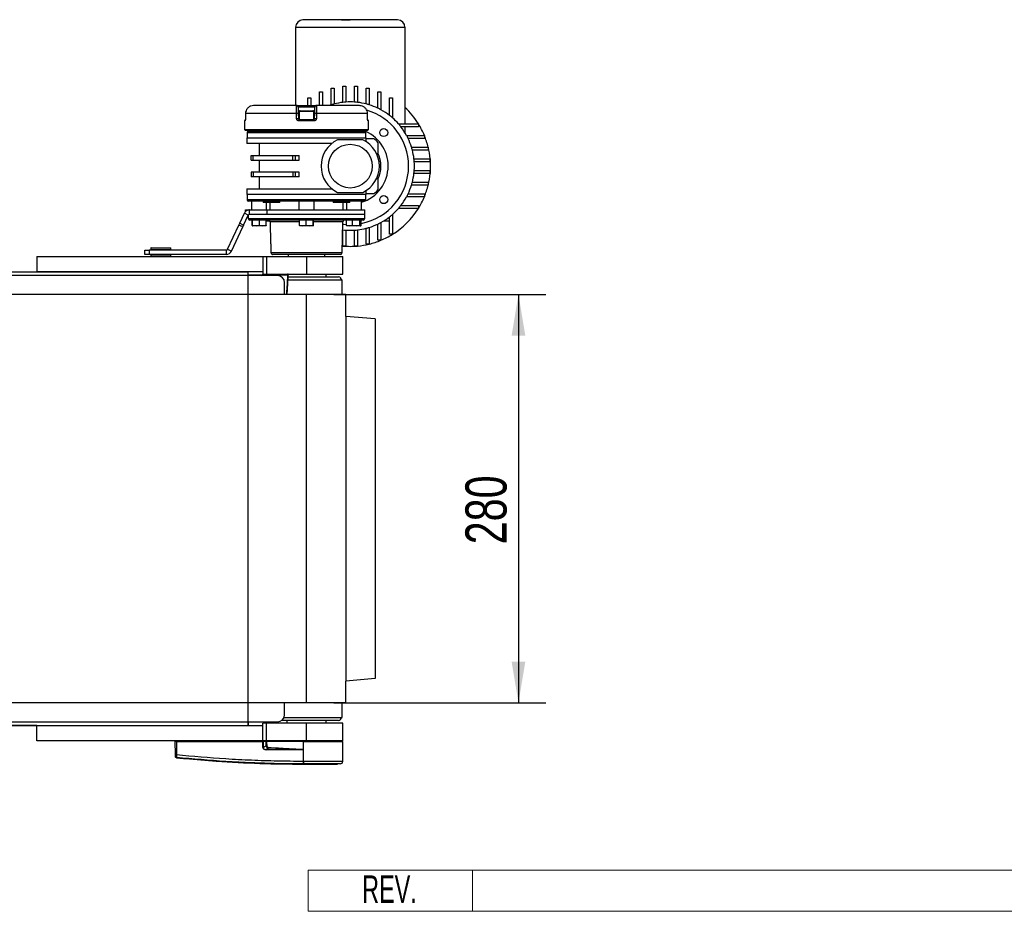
# Model space of a CAD drawing. Header units: millimetres. Extents: x 0 to 420, y 0 to 297.
# Tile 5 of 22: x 194 to 266, y 66 to 131. Entities that reach past the tile are written whole.
import ezdxf
from ezdxf.enums import TextEntityAlignment as Align

# ---------------------------------------------------------------- set-up
doc = ezdxf.new("R2010")
doc.units = ezdxf.units.MM
doc.layers.add('CARTIGLIO', color=140, linetype='Continuous')
doc.layers.add('QUOTE', color=174, linetype='Continuous')
doc.styles.add('SLDTEXTSTYLE0', font='TXT', dxfattribs={"width": 0.638298})
doc.styles.add('SLDTEXTSTYLE3', font='TXT', dxfattribs={"width": 0.75})
doc.dimstyles.new('SLDDIMSTYLE0', dxfattribs={"dimtxt": 3, "dimasz": 3, "dimexe": 0, "dimexo": 0.0625, "dimgap": 0.75, "dimtad": 1, "dimlfac": 9.405365, "dimrnd": 1e-09, "dimzin": 12, "dimdsep": 46, "dimtxsty": 'SLDTEXTSTYLE3', "dimsah": 1, "dimcen": 0.09, "dimadec": 0, "dimazin": 3, "dimtfac": 1, "dimtdec": 3, "dimtofl": 0, "dimtmove": 0, "dimatfit": 3, "dimfxl": 0, "dimfrac": 2, "dimtolj": 1, "dimtzin": 12, "dimarcsym": 0})

# ---------------------------------------------------------------- blocks, each defined once
blk = doc.blocks.new('SW_NOTE_0_27')
at = {"layer": 'CARTIGLIO', "color": 0, "insert": (2.34, 2.578), "char_height": 2, "attachment_point": 2, "style": 'SLDTEXTSTYLE0'}
blk.add_mtext('REV.', dxfattribs=at)
blk = doc.blocks.new('Cartiglio ALUSIC')
at = {"color": 161, "linetype": 'Continuous', "lineweight": 18}
for p, q in [((113.971, 150.999), (113.971, 153.999)), ((113.971, 153.999), (313.621, 153.999)), ((125.971, 153.999), (125.971, 150.999)), ((113.971, 150.999), (313.621, 150.999))]:
    blk.add_line(p, q, dxfattribs=at)
at = {"layer": 'CARTIGLIO', "color": 140}
blk.add_blockref('SW_NOTE_0_27', (117.568, 151.037), dxfattribs=at)
at = {"layer": 'CARTIGLIO', "color": 140, "style": 'SLDTEXTSTYLE0', "width": 0.638298}
for tag, height, p in [('AUTOATTR1', 3.5, (223.449, 133.7)), ('AUTOATTR2', 3.5, (221.929, 127.422)), ('AUTOATTR11', 3.5, (222.862, 121.411)), ('AUTOATTR8', 4, (219.244, 110.003)), ('AUTOATTR9', 4, (218.122, 100.423)), ('AUTOATTR0', 4, (249.033, 100.312))]:
    blk.add_attdef(tag, text='', height=height, dxfattribs=at).set_placement(p, align=Align.TOP_CENTER)
at = {"layer": 'CARTIGLIO', "color": 140}
for tag in ['AUTOATTR13', 'AUTOATTR12', 'AUTOATTR10', 'AUTOATTR7', 'AUTOATTR6', 'AUTOATTR5', 'AUTOATTR4', 'AUTOATTR3']:
    blk.add_attdef(tag, (0, 0), '', height=4, dxfattribs=at)
blk = doc.blocks.new('_D_2')
at = {"layer": 'QUOTE'}
for p, q in [((217.064, 111.134), (232.52, 111.134)), ((230.52, 111.134), (230.52, 81.364)), ((217.064, 81.364), (232.52, 81.364))]:
    blk.add_line(p, q, dxfattribs=at)
for points in [[(230.52, 111.134), (230.02, 108.134), (231.02, 108.134)], [(230.52, 81.364), (231.02, 84.364), (230.02, 84.364)]]:
    blk.add_solid(points, dxfattribs=at)
at = {"layer": 'QUOTE', "insert": (226.652, 92.924), "char_height": 3, "attachment_point": 1, "rotation": 90, "style": 'SLDTEXTSTYLE3'}
blk.add_mtext('280', dxfattribs=at)

msp = doc.modelspace()

# ---------------------------------------------------------------- linework, layer by layer
at = {"color": 7, "linetype": 'Continuous', "lineweight": 25}
for p, q in [((221.7087, 131.1446), (214.7977, 131.1446)), ((217.5989, 131.1658), (217.5989, 131.1446)), ((217.6152, 131.1658), (217.6152, 131.1446)), ((217.6152, 131.1658), (218.2532, 131.1658)), ((218.2532, 131.1658), (218.2532, 131.1446)), ((218.2695, 131.1658), (218.2695, 131.1446)), ((214.2661, 130.613), (222.2403, 130.613)), ((214.2661, 130.613), (214.2661, 124.9035)), ((222.2403, 130.613), (222.2403, 123.5744)), ((216.0204, 125.8958), (216.2331, 125.8958)), ((216.0204, 124.9035), (216.0204, 125.8958)), ((216.2331, 125.8958), (216.2331, 124.9035)), ((216.871, 124.9604), (216.871, 126.1731)), ((216.871, 126.1731), (217.0836, 126.1731)), ((217.0836, 126.1731), (217.0836, 125.0207)), ((217.7216, 126.3146), (217.9342, 126.3146)), ((217.7216, 125.139), (217.7216, 126.3146)), ((217.9342, 126.3146), (217.9342, 125.1584)), ((218.5721, 126.3146), (218.7848, 126.3146)), ((218.5721, 125.1584), (218.5721, 126.3146)), ((218.7848, 126.3146), (218.7848, 125.139)), ((219.4227, 126.1731), (219.6354, 126.1731)), ((219.4227, 125.0207), (219.4227, 126.1731)), ((219.6354, 126.1731), (219.6354, 124.9604)), ((220.2733, 125.8958), (220.4859, 125.8958)), ((220.2733, 124.7106), (220.2733, 125.8958)), ((220.4859, 125.8958), (220.4859, 124.6021)), ((215.1698, 125.4599), (215.3825, 125.4599)), ((215.1698, 124.9035), (215.1698, 125.4599)), ((215.3825, 125.4599), (215.3825, 124.9035)), ((221.1239, 124.1849), (221.1239, 125.4599)), ((221.1239, 125.4599), (221.3365, 125.4599)), ((221.3365, 125.4599), (221.3365, 124.0094)), ((210.6136, 124.3243), (210.6092, 123.9452)), ((214.3389, 124.3238), (210.6141, 124.3238)), ((214.3477, 124.9035), (211.2061, 124.9035)), ((214.3477, 124.9035), (215.7793, 124.9035)), ((215.673, 124.799), (214.454, 124.799)), ((214.4623, 124.3247), (214.4689, 123.9456)), ((214.5319, 124.4675), (214.5319, 123.8934)), ((215.5951, 124.4675), (214.5319, 124.4675)), ((214.5957, 124.5313), (215.5313, 124.5313)), ((215.5951, 123.8934), (215.5951, 124.4675)), ((215.6581, 123.9456), (215.6648, 124.3247)), ((218.9209, 124.9035), (215.7793, 124.9035)), ((219.5129, 124.3238), (215.7882, 124.3238)), ((219.5134, 124.3241), (219.5134, 124.3243)), ((219.5178, 123.9452), (219.5134, 124.3239)), ((210.5508, 123.788), (210.5453, 123.1491)), ((210.5851, 123.788), (210.5508, 123.788)), ((210.6097, 123.9447), (210.6083, 123.945)), ((214.4689, 123.9456), (214.5319, 123.9456)), ((215.6181, 123.788), (214.509, 123.788)), ((214.522, 123.8934), (215.605, 123.8934)), ((215.5951, 123.9456), (215.6581, 123.9456)), ((219.5187, 123.945), (219.5173, 123.9447)), ((219.5762, 123.788), (219.542, 123.788)), ((219.5817, 123.1491), (219.5762, 123.788)), ((221.7715, 123.5744), (223.222, 123.5744)), ((223.222, 123.5744), (223.222, 123.3618)), ((215.0635, 123.1491), (210.5453, 123.1491)), ((210.598, 123.1491), (210.598, 123.096)), ((215.0635, 123.096), (210.598, 123.096)), ((210.7309, 122.9365), (210.7309, 122.5644)), ((210.7309, 122.9365), (219.3961, 122.9365)), ((211.0498, 123.096), (211.0498, 123.0428)), ((211.896, 123.096), (211.896, 123.0428)), ((213.1187, 123.0428), (213.1187, 123.096)), ((214.5053, 123.096), (214.5053, 123.0428)), ((219.5817, 123.1491), (215.0635, 123.1491)), ((219.529, 123.096), (215.0635, 123.096)), ((215.6217, 123.0428), (215.6217, 123.096)), ((217.0083, 123.096), (217.0083, 123.0428)), ((218.231, 123.0428), (218.231, 123.096)), ((219.0772, 123.0428), (219.0772, 123.096)), ((219.3961, 122.5644), (219.3961, 122.9365)), ((219.529, 123.096), (219.529, 123.1491)), ((223.222, 123.3618), (221.947, 123.3618)), ((222.2403, 123.3618), (222.2403, 122.9382)), ((210.7043, 122.5644), (210.7043, 122.1391)), ((210.7043, 122.5644), (215.0635, 122.5644)), ((216.9093, 122.1391), (210.7043, 122.1391)), ((211.608, 122.1391), (211.608, 121.2672)), ((215.0635, 122.5644), (219.4227, 122.5644)), ((219.1801, 122.4049), (217.3263, 122.4049)), ((219.4227, 122.267), (219.4227, 122.5644)), ((222.3642, 122.7238), (223.6579, 122.7238)), ((223.6579, 122.5112), (222.4727, 122.5112)), ((223.6579, 122.7238), (223.6579, 122.5112)), ((222.7225, 121.8733), (223.9352, 121.8733)), ((223.9352, 121.6606), (222.7828, 121.6606)), ((223.9352, 121.8733), (223.9352, 121.6606)), ((211.0233, 120.927), (211.0233, 121.2672)), ((211.0233, 121.2672), (211.1809, 121.2672)), ((211.0233, 120.927), (211.1809, 120.927)), ((211.1809, 120.927), (211.1809, 121.2672)), ((211.1809, 121.2672), (214.0663, 121.2672)), ((211.1809, 120.927), (214.0663, 120.927)), ((211.608, 120.927), (211.608, 120.0552)), ((214.0663, 120.927), (214.0663, 121.2672)), ((214.0663, 121.2672), (214.258, 121.2672)), ((214.0663, 120.927), (214.258, 120.927)), ((214.258, 120.927), (214.258, 121.2672)), ((214.258, 121.2672), (214.5407, 121.2672)), ((214.258, 120.927), (214.5407, 120.927)), ((214.5407, 120.927), (214.5407, 121.2672)), ((222.9011, 121.0227), (224.0767, 121.0227)), ((224.0767, 120.81), (222.9205, 120.81)), ((224.0767, 121.0227), (224.0767, 120.81)), ((211.0233, 120.0552), (211.0233, 119.7149)), ((211.1809, 120.0552), (211.0233, 120.0552)), ((211.1809, 120.0552), (211.1809, 119.7149)), ((214.0663, 120.0552), (211.1809, 120.0552)), ((214.0663, 120.0552), (214.0663, 119.7149)), ((214.258, 120.0552), (214.0663, 120.0552)), ((214.258, 119.7149), (214.258, 120.0552)), ((214.5407, 120.0552), (214.258, 120.0552)), ((214.5407, 119.7149), (214.5407, 120.0552)), ((224.0767, 119.9595), (222.9011, 119.9595)), ((222.9205, 120.1721), (224.0767, 120.1721)), ((224.0767, 120.1721), (224.0767, 119.9595)), ((211.1809, 119.7149), (211.0233, 119.7149)), ((214.0663, 119.7149), (211.1809, 119.7149)), ((211.608, 119.7149), (211.608, 118.8431)), ((214.258, 119.7149), (214.0663, 119.7149)), ((214.5407, 119.7149), (214.258, 119.7149)), ((222.7828, 119.3215), (223.9352, 119.3215)), ((223.9352, 119.3215), (223.9352, 119.1089)), ((210.7043, 118.8431), (210.7043, 118.4178)), ((210.7043, 118.8431), (216.9093, 118.8431)), ((217.3263, 118.5773), (219.1801, 118.5773)), ((219.4227, 118.4178), (219.4227, 118.7151)), ((222.4727, 118.471), (223.6579, 118.471)), ((223.9352, 119.1089), (222.7225, 119.1089)), ((223.6579, 118.471), (223.6579, 118.2583)), ((219.4227, 118.4178), (210.7043, 118.4178)), ((210.7309, 118.4178), (210.7309, 118.0457)), ((219.3961, 118.0457), (210.7309, 118.0457)), ((211.0498, 117.9393), (211.0498, 117.3014)), ((211.896, 117.9393), (211.896, 117.833)), ((213.1187, 117.833), (211.896, 117.833)), ((212.1343, 117.833), (212.1343, 117.3014)), ((212.412, 117.3014), (212.412, 117.833)), ((213.1187, 117.833), (213.1187, 117.9393)), ((214.5053, 117.9393), (214.5053, 117.3014)), ((215.6217, 117.3014), (215.6217, 117.9393)), ((217.0083, 117.9393), (217.0083, 117.833)), ((218.231, 117.833), (217.0083, 117.833)), ((217.715, 117.833), (217.715, 117.3014)), ((217.9927, 117.3014), (217.9927, 117.833)), ((218.231, 117.833), (218.231, 117.9393)), ((219.0772, 117.3014), (219.0772, 117.9393)), ((219.3961, 118.0457), (219.3961, 118.4178)), ((223.6579, 118.2583), (222.3642, 118.2583)), ((210.1928, 116.3295), (210.5315, 117.0559)), ((210.8206, 116.9211), (210.5315, 117.0559)), ((210.6154, 117.1722), (210.6154, 117.3014)), ((210.6154, 117.3014), (210.7217, 117.3014)), ((210.7217, 117.3014), (210.9169, 117.3014)), ((210.7217, 117.3014), (210.7217, 117.2499)), ((210.9169, 116.9824), (210.9169, 117.3014)), ((210.9169, 117.3014), (212.1903, 117.3014)), ((212.1903, 116.9824), (212.1903, 117.3014)), ((212.1903, 117.3014), (219.3164, 117.3014)), ((219.3164, 116.9824), (219.3164, 117.3014)), ((223.222, 117.4077), (221.7715, 117.4077)), ((221.947, 117.6204), (223.222, 117.6204)), ((223.222, 117.6204), (223.222, 117.4077)), ((210.1321, 116.1993), (210.1928, 116.3295)), ((210.1928, 116.3295), (210.4819, 116.1947)), ((210.4819, 116.1947), (210.8206, 116.9211)), ((210.812, 116.9027), (210.8159, 116.6825)), ((210.8159, 116.6825), (219.3112, 116.6825)), ((210.9169, 116.9824), (212.1903, 116.9824)), ((219.1836, 116.5572), (210.9434, 116.5572)), ((211.1011, 116.1595), (211.1011, 116.5572)), ((211.1353, 116.1595), (211.1353, 116.5572)), ((211.6421, 116.1595), (211.6421, 116.5572)), ((212.1149, 116.1595), (212.1149, 116.5572)), ((212.1149, 116.504), (212.3911, 116.504)), ((212.1878, 116.9824), (219.3164, 116.9824)), ((212.1903, 116.9824), (219.3164, 116.9824)), ((212.4151, 116.4318), (212.4426, 114.8551)), ((214.5637, 116.4318), (212.4151, 116.4318)), ((214.5637, 116.1595), (214.5637, 116.5572)), ((215.0447, 116.1595), (215.0447, 116.5572)), ((215.5446, 116.1595), (215.5446, 116.5572)), ((215.5633, 116.1595), (215.5633, 116.5572)), ((217.712, 116.4318), (215.5633, 116.4318)), ((217.6727, 114.1839), (217.712, 116.4318)), ((217.9892, 116.1595), (217.9892, 116.5572)), ((218.4283, 116.1595), (218.4283, 116.5572)), ((218.958, 116.1595), (218.958, 116.5572)), ((219.0487, 116.1595), (219.0487, 116.5572)), ((219.3112, 116.6825), (219.3164, 116.9824)), ((220.4859, 116.3801), (220.4859, 115.0864)), ((220.7003, 116.504), (221.1239, 116.504)), ((221.1239, 115.5223), (221.1239, 116.7972)), ((221.3365, 116.9728), (221.3365, 115.5223)), ((209.311, 114.4384), (210.1321, 116.1993)), ((209.6, 114.3036), (210.4211, 116.0645)), ((210.4211, 116.0645), (210.1321, 116.1993)), ((210.4819, 116.1947), (210.4211, 116.0645)), ((211.1164, 116.1322), (211.1173, 116.1319)), ((211.1182, 116.1319), (211.1173, 116.1319)), ((211.3887, 116.1319), (211.1182, 116.1319)), ((211.1353, 116.1595), (211.3887, 116.1319)), ((211.3887, 116.1319), (211.6421, 116.1595)), ((211.8785, 116.1319), (211.3887, 116.1319)), ((211.6421, 116.1595), (211.8785, 116.1319)), ((211.8785, 116.1319), (212.1149, 116.1595)), ((212.0979, 116.1319), (211.8785, 116.1319)), ((212.0988, 116.1319), (212.0996, 116.1322)), ((214.5637, 116.1595), (214.8042, 116.1319)), ((214.5725, 116.132), (214.5728, 116.1319)), ((214.8042, 116.1319), (214.5728, 116.1319)), ((214.8042, 116.1319), (215.0447, 116.1595)), ((215.2947, 116.1319), (214.8042, 116.1319)), ((215.0447, 116.1595), (215.2947, 116.1319)), ((215.2947, 116.1319), (215.5446, 116.1595)), ((215.554, 116.1319), (215.2947, 116.1319)), ((215.5542, 116.1319), (215.5545, 116.132)), ((217.7017, 115.8455), (217.7216, 115.8432)), ((217.7216, 114.6676), (217.7216, 115.8432)), ((217.9342, 115.8238), (217.9342, 114.6676)), ((217.9892, 116.1595), (218.2087, 116.1319)), ((218.0219, 116.1342), (218.0283, 116.1319)), ((218.2087, 116.1319), (218.0285, 116.1319)), ((218.2087, 116.1319), (218.4283, 116.1595)), ((218.6931, 116.1319), (218.2087, 116.1319)), ((218.4283, 116.1595), (218.6931, 116.1319)), ((218.5721, 114.6676), (218.5721, 115.8238)), ((218.6931, 116.1319), (218.958, 116.1595)), ((219.0034, 116.1319), (218.6931, 116.1319)), ((218.7848, 115.8432), (218.7848, 114.6676)), ((219.0487, 116.1595), (218.8292, 116.1319)), ((219.0097, 116.1319), (219.0161, 116.1342)), ((219.4227, 114.8091), (219.4227, 115.9615)), ((219.6354, 116.0217), (219.6354, 114.8091)), ((220.2733, 115.0864), (220.2733, 116.2715)), ((220.4859, 115.0864), (220.2733, 115.0864)), ((221.3365, 115.5223), (221.1239, 115.5223)), ((203.2657, 114.0581), (203.2657, 114.377)), ((203.2657, 114.377), (203.5847, 114.377)), ((203.5847, 114.377), (203.5847, 114.0581)), ((209.2146, 114.377), (203.5847, 114.377)), ((203.7086, 114.5164), (203.7028, 114.4047)), ((203.7028, 114.4047), (205.1558, 114.4047)), ((205.1618, 114.5164), (203.7086, 114.5164)), ((205.1464, 114.3823), (203.724, 114.3823)), ((203.7299, 114.5365), (205.1406, 114.5365)), ((203.7867, 114.3823), (203.7867, 114.377)), ((205.0838, 114.377), (205.0838, 114.3823)), ((205.1558, 114.4047), (205.1677, 114.4047)), ((205.1677, 114.4047), (205.1618, 114.5164)), ((209.2146, 114.377), (209.2146, 114.0581)), ((209.311, 114.4384), (209.6, 114.3036)), ((212.4426, 114.8551), (212.4444, 114.8551)), ((212.4653, 114.6461), (212.4649, 114.646)), ((212.4744, 114.1839), (212.474, 114.1838)), ((212.4744, 114.1839), (217.6727, 114.1839)), ((217.6812, 114.6714), (217.7216, 114.6676)), ((217.9342, 114.6676), (217.7216, 114.6676)), ((218.7848, 114.6676), (218.5721, 114.6676)), ((219.6354, 114.8091), (219.4227, 114.8091)), ((195.3939, 113.8986), (195.3939, 112.7822)), ((195.3939, 113.8986), (211.8738, 113.8986)), ((199.4851, 113.9012), (199.4851, 113.8986)), ((200.3345, 113.8986), (200.3345, 113.9012)), ((203.5847, 114.0581), (203.2657, 114.0581)), ((209.2146, 114.0581), (203.5847, 114.0581)), ((203.7028, 114.0304), (203.7086, 113.9187)), ((205.1677, 114.0304), (203.7028, 114.0304)), ((203.7086, 113.9187), (205.1618, 113.9187)), ((203.724, 114.0527), (205.1464, 114.0527)), ((203.7867, 114.0581), (203.7867, 114.0527)), ((205.0838, 114.0527), (205.0838, 114.0581)), ((205.1618, 113.9187), (205.1677, 114.0304)), ((211.8738, 113.8986), (211.8738, 112.7822)), ((211.8738, 113.8986), (212.1396, 113.8986)), ((212.1396, 113.8986), (212.1396, 112.6227)), ((212.1396, 113.8986), (215.0635, 113.8986)), ((217.5451, 114.0586), (212.6023, 114.0586)), ((213.7345, 114.0586), (213.7345, 113.8986)), ((215.0635, 113.8986), (215.0635, 112.6227)), ((215.0635, 113.8986), (217.7216, 113.8986)), ((216.3925, 113.8986), (216.3925, 114.0586)), ((217.7216, 112.6227), (217.7216, 113.8986)), ((80.5658, 112.7822), (195.3939, 112.7822)), ((211.8738, 112.7822), (195.3939, 112.7822)), ((210.8106, 112.5164), (210.8106, 112.7822)), ((211.8738, 112.7822), (211.8738, 112.6227)), ((212.9371, 112.5164), (63.0226, 112.5164)), ((211.7913, 112.5377), (210.8106, 112.5377)), ((211.7891, 112.5261), (211.7895, 112.5164)), ((211.8423, 112.5686), (211.8432, 112.5164)), ((211.8428, 112.5773), (211.8434, 112.5802)), ((211.8738, 112.6227), (212.1396, 112.6227)), ((211.8954, 112.5686), (211.8954, 112.6227)), ((211.8954, 112.5686), (213.6899, 112.5686)), ((211.8964, 112.5164), (211.8954, 112.5686)), ((212.1396, 112.6227), (215.0635, 112.6227)), ((213.6899, 112.5686), (213.6899, 112.6227)), ((213.7117, 112.1974), (217.6684, 112.1974)), ((213.7267, 112.4101), (217.4026, 112.4101)), ((215.0635, 112.6227), (217.7216, 112.6227)), ((216.4989, 112.4101), (216.4989, 112.6227)), ((217.6755, 111.1342), (217.6684, 112.1974)), ((213.4687, 111.1342), (213.4687, 111.9848)), ((215.0635, 111.1342), (60.8962, 111.1342)), ((215.0635, 81.364), (215.0635, 111.1342)), ((217.9342, 111.1342), (215.0635, 111.1342)), ((217.9342, 109.5394), (217.9342, 111.1342)), ((220.0607, 109.3533), (217.9342, 109.5394)), ((217.9342, 109.5394), (217.9342, 82.9588)), ((220.0607, 109.3533), (220.0607, 83.1448)), ((220.0607, 83.1448), (217.9342, 82.9588)), ((217.9342, 81.364), (217.9342, 82.9588)), ((215.0635, 81.364), (60.8962, 81.364)), ((213.4687, 80.5134), (213.4687, 81.364)), ((217.9342, 81.364), (215.0635, 81.364)), ((217.6684, 80.3007), (217.6755, 81.364)), ((63.0226, 79.9818), (212.9371, 79.9818)), ((195.3939, 79.716), (80.5658, 79.716)), ((195.3939, 78.5996), (195.3939, 79.716)), ((195.3939, 79.716), (211.8738, 79.716)), ((210.8106, 79.9818), (210.8106, 79.716)), ((211.8738, 79.716), (211.8738, 79.8754)), ((212.1396, 79.8754), (211.8738, 79.8754)), ((211.8738, 78.5996), (211.8738, 79.716)), ((212.1396, 78.5996), (212.1396, 79.8754)), ((215.0635, 79.8754), (212.1396, 79.8754)), ((217.4026, 80.0881), (213.256, 80.0881)), ((213.4272, 80.3007), (217.6684, 80.3007)), ((213.6282, 80.0881), (213.6282, 79.8754)), ((215.0635, 78.5996), (215.0635, 79.8754)), ((217.7216, 79.8754), (215.0635, 79.8754)), ((216.4989, 79.8754), (216.4989, 80.0881)), ((217.7216, 78.5996), (217.7216, 79.8754)), ((211.8738, 78.5996), (195.3939, 78.5996)), ((205.5033, 77.5944), (205.495, 78.5464)), ((205.5729, 78.5464), (205.495, 78.5464)), ((205.5467, 78.5464), (205.5477, 78.5996)), ((205.5729, 78.5464), (205.5812, 77.5944)), ((205.5729, 78.5464), (211.8795, 78.5464)), ((205.5768, 78.5464), (205.5769, 78.5996)), ((212.1396, 78.5996), (211.8738, 78.5996)), ((211.8812, 78.1172), (211.8795, 78.5464)), ((211.8795, 78.5464), (211.8994, 78.5464)), ((211.8837, 78.5464), (211.8838, 78.5996)), ((211.8994, 78.5464), (211.901, 78.1172)), ((212.1364, 78.5464), (211.8994, 78.5464)), ((211.9361, 78.5464), (211.9367, 78.5996)), ((215.0635, 78.5996), (212.1396, 78.5996)), ((214.8397, 78.5464), (212.1445, 78.5464)), ((212.1612, 78.5464), (212.1616, 78.5996)), ((214.8346, 77.9619), (214.8397, 78.5464)), ((214.8397, 78.5464), (214.8402, 78.5464)), ((214.8413, 77.1226), (214.8402, 78.5464)), ((214.8402, 78.5464), (217.7211, 78.5464)), ((214.8424, 78.5464), (214.8424, 78.5996)), ((217.7216, 78.5996), (215.0635, 78.5996)), ((217.6693, 78.5464), (217.6684, 78.5996)), ((217.7087, 77.1226), (217.7211, 78.5464)), ((211.901, 78.1172), (212.1253, 78.2338)), ((212.3001, 78.0679), (212.1132, 77.9707)), ((212.1132, 77.9707), (214.6083, 77.9707)), ((214.6097, 77.9432), (212.1146, 77.9432)), ((214.8346, 77.9619), (214.8346, 77.956)), ((205.5809, 77.3691), (205.5809, 77.3691)), ((214.824, 77.1226), (214.8413, 77.1226)), ((214.8414, 76.8984), (214.8416, 76.8984)), ((217.5185, 76.913), (217.3336, 76.8984))]:
    msp.add_line(p, q, dxfattribs=at)
at = {"color": 7, "linetype": 'Continuous'}
for p, q in [((65.1491, 112.7822), (210.8106, 112.7822)), ((210.8106, 79.716), (210.8106, 112.7822)), ((65.1491, 79.716), (210.8106, 79.716))]:
    msp.add_line(p, q, dxfattribs=at)
at = {"color": 7, "linetype": 'Continuous', "lineweight": 25, "flags": 128}
for points in [[(210.6141, 124.3238), (210.6117, 124.1112), (210.6097, 123.9447)], [(210.6141, 124.3238), (210.6129, 124.3242), (210.6136, 124.3243)], [(214.3456, 123.9447), (214.3418, 124.1573), (214.3389, 124.3238)], [(215.7882, 124.3238), (215.7843, 124.1112), (215.7814, 123.9447)], [(219.5134, 124.3243), (219.5141, 124.3242), (219.5129, 124.3238)], [(219.5173, 123.9447), (219.5148, 124.1573), (219.5129, 124.3238)], [(210.6083, 123.945), (210.6085, 123.9451), (210.6092, 123.9452)], [(219.5178, 123.9452), (219.5185, 123.9451), (219.5187, 123.945)], [(217.7092, 116.2731), (217.7558, 116.2674), (217.9892, 116.2464)], [(212.4649, 114.646), (212.4713, 114.3225), (212.474, 114.1838)], [(212.4653, 114.6461), (212.4674, 114.5399), (212.4744, 114.1839)], [(212.3023, 78.1137), (212.302, 78.1068), (212.3017, 78.0999), (212.3014, 78.0934), (212.3011, 78.0872), (212.3008, 78.0814), (212.3006, 78.0762), (212.3003, 78.0717), (212.3001, 78.0679)], [(214.8346, 77.9619), (214.7079, 77.9668), (214.6083, 77.9707)]]:
    msp.add_lwpolyline(points, dxfattribs=at)
at = {"color": 7, "linetype": 'Continuous', "lineweight": 25}
for centre, radius in [((220.6966, 122.9345), 0.2924), ((218.2532, 120.4911), 1.5948), ((220.6966, 118.0477), 0.2924)]:
    msp.add_circle(centre, radius, dxfattribs=at)
for centre, radius, start, end in [((214.7977, 130.613), 0.5316, 90, 180), ((221.7087, 130.613), 0.5316, 0, 90), ((218.2532, 120.4911), 4.6782, 107.184796, 109.407043), ((218.2532, 120.4911), 4.6782, 104.477512, 107.184796), ((218.2532, 120.4911), 4.6782, 96.524979, 104.477512), ((218.2532, 120.4911), 4.6782, 93.909564, 96.524979), ((218.2532, 120.4911), 4.6782, 86.090436, 93.909564), ((218.2532, 120.4911), 4.6782, 83.475021, 86.090436), ((218.2532, 120.4911), 4.6782, 75.522488, 83.475021), ((218.2532, 120.4911), 4.6782, 72.815204, 75.522488), ((218.2532, 120.4911), 4.6782, 64.416998, 72.815204), ((214.4214, 121.5558), 2.7692, 89.154074, 91.707464), ((214.3477, 124.7971), 0.1063, 1, 90), ((214.5957, 124.4675), 0.0638, 90, 180), ((215.5313, 124.4675), 0.0638, 0, 90), ((215.7056, 121.5558), 2.7692, 88.292536, 90.845926), ((215.7793, 124.7971), 0.1063, 90, 179), ((218.2532, 120.4911), 4.2529, 0, 73.611364), ((218.2532, 120.4911), 4.6782, 61.492569, 64.416998), ((218.2532, 120.4911), 4.6782, 52.147097, 61.492569), ((218.2532, 120.4911), 5.8477, 31.821369, 47.014114), ((210.6572, 123.7871), 0.1063, 120.228465, 179.5), ((210.692, 123.7871), 0.1069, 152.086988, 179.516), ((214.4281, 121.1742), 2.7718, 89.15764, 91.705105), ((214.7326, 123.8138), 0.2251, 159.288132, 186.578748), ((215.3944, 123.8138), 0.2251, 353.421252, 20.711868), ((215.6989, 121.1742), 2.7718, 88.294895, 90.84236), ((219.4698, 123.7871), 0.1063, 0.5, 59.656256), ((219.435, 123.7871), 0.1069, 0.483929, 28.017591), ((218.2532, 120.4911), 4.6782, 48.769423, 52.147097), ((218.2532, 120.4911), 4.6782, 41.230577, 48.769423), ((218.2532, 120.4911), 4.6782, 37.852903, 41.230577), ((218.2532, 120.4911), 5.8477, 22.446351, 31.821369), ((210.8372, 122.9365), 0.1063, 90, 180), ((218.2532, 120.4911), 2.7644, 0, 70.442786), ((219.2898, 122.9365), 0.1063, 0, 90), ((218.2532, 120.4911), 4.6782, 28.507431, 37.852903), ((218.2532, 120.4911), 2.1264, 115.841933, 244.158067), ((218.2532, 120.4911), 2.1264, 295.841933, 64.158067), ((218.2532, 120.4911), 2.6581, 40.535802, 49.464198), ((218.2532, 120.4911), 4.6782, 25.583002, 28.507431), ((218.2532, 120.4911), 4.6782, 17.184796, 25.583002), ((218.2532, 120.4911), 5.8477, 13.672018, 22.446351), ((218.2532, 120.4911), 2.2328, 334.791235, 25.208765), ((218.2532, 120.4911), 4.6782, 14.477512, 17.184796), ((218.2532, 120.4911), 4.6782, 6.524979, 14.477512), ((218.2532, 120.4911), 5.8477, 5.215909, 13.672018), ((218.2532, 120.4911), 4.6782, 3.909564, 6.524979), ((218.2532, 120.4911), 4.6782, 356.090436, 3.909564), ((218.2532, 120.4911), 5.8477, 354.784091, 5.215909), ((218.2532, 120.4911), 4.2529, 280.781354, 0), ((218.2532, 120.4911), 2.7644, 287.342135, 0), ((218.2532, 120.4911), 4.6782, 345.522488, 353.475021), ((218.2532, 120.4911), 4.6782, 353.475021, 356.090436), ((218.2532, 120.4911), 5.8477, 346.327982, 354.784091), ((218.2532, 120.4911), 4.6782, 342.815204, 345.522488), ((218.2532, 120.4911), 2.6581, 310.535802, 319.464198), ((218.2532, 120.4911), 4.6782, 331.492569, 334.416998), ((218.2532, 120.4911), 4.6782, 334.416998, 342.815204), ((218.2532, 120.4911), 5.8477, 337.553649, 346.327982), ((210.8372, 118.0457), 0.1063, 180, 270), ((219.2898, 118.0457), 0.1063, 270, 0), ((218.2532, 120.4911), 4.6782, 322.147097, 331.492569), ((218.2532, 120.4911), 5.8477, 328.178631, 337.553649), ((218.2532, 120.4911), 4.6782, 311.230577, 318.769423), ((218.2532, 120.4911), 5.8477, 301.821369, 328.178631), ((218.2532, 120.4911), 4.6782, 318.769423, 322.147097), ((210.9434, 116.6847), 0.1276, 181, 270), ((212.2875, 116.4296), 0.1276, 1, 90), ((217.8395, 116.4296), 0.1276, 90, 179), ((219.1836, 116.6847), 0.1276, 270, 359), ((218.2532, 120.4911), 4.6782, 295.583002, 298.507431), ((218.2532, 120.4911), 4.6782, 298.507431, 307.852903), ((218.2532, 120.4911), 4.6782, 307.852903, 311.230577), ((218.2532, 120.4911), 4.6782, 263.475021, 266.090436), ((218.2532, 120.4911), 4.6782, 266.090436, 273.909564), ((218.2532, 120.4911), 4.6782, 273.909564, 276.524979), ((218.2532, 120.4911), 4.6782, 276.524979, 284.477512), ((218.2532, 120.4911), 4.6782, 284.477512, 287.184796), ((218.2532, 120.4911), 4.6782, 287.184796, 295.583002), ((218.2532, 120.4911), 5.8477, 283.672018, 292.446351), ((218.2532, 120.4911), 5.8477, 292.446351, 301.821369), ((203.724, 114.4036), 0.0213, 177, 270), ((203.7299, 114.5152), 0.0213, 90, 177), ((205.1406, 114.5152), 0.0213, 3, 90), ((205.1464, 114.4036), 0.0213, 270, 3), ((209.2146, 114.4834), 0.1063, 270, 335), ((209.2146, 114.4834), 0.4253, 270, 335), ((212.4976, 114.856), 0.0532, 180.998281, 206.074492), ((217.5451, 114.1862), 0.1276, 270, 359), ((218.2532, 120.4911), 5.8477, 264.784091, 275.215909), ((218.2532, 120.4911), 5.8477, 275.215909, 283.672018), ((203.724, 114.0315), 0.0213, 90, 183), ((203.7299, 113.9198), 0.0213, 183, 270), ((205.1406, 113.9198), 0.0213, 270, 357), ((205.1464, 114.0315), 0.0213, 357, 90), ((211.794, 112.5745), 0.0486, 264.252632, 353.075499), ((211.7913, 112.5908), 0.0532, 270, 348.463041), ((211.8954, 112.5696), 0.0532, 90, 181), ((211.8689, 113.3303), 0.7621, 268.001617, 271.998383), ((212.9371, 111.9848), 0.5316, 0, 90), ((213.6899, 112.5696), 0.0532, 356.278313, 90), ((213.7483, 113.2381), 0.6721, 265.012708, 269.541659), ((217.4026, 112.1974), 0.2126, 0, 90), ((212.9371, 80.5134), 0.5316, 270, 0), ((217.4026, 80.3007), 0.2126, 270, 0), ((205.5422, 79.9483), 2.3542, 269.051899, 270.948101), ((211.8911, 75.4092), 2.708, 89.78976, 90.21024), ((211.8943, 77.9461), 0.2203, 359.25241, 6.414342), ((214.3894, 77.9461), 0.2203, 359.25241, 6.414342), ((205.5892, 77.4698), 0.0848, 180.615859, 263.895805), ((215.6227, 77.0777), 0.8, 176.784062, 191.882918), ((219.1533, 77.4047), 4.3414, 186.503389, 186.696809), ((215.6401, 77.0782), 0.8, 176.819927, 191.918257), ((217.496, 77.1245), 0.2126, 276.076872, 359.499989)]:
    msp.add_arc(centre, radius, start, end, dxfattribs=at)
for centre, major_axis, ratio, start_param, end_param in [((212.2584, 78.2256), (0.3615, 0.1778), 0.6067254, 2.8542927, 4.0311796), ((212.2558, 78.2253), (0.342, 0.1693), 0.5569608, 2.85308, 4.0299669), ((212.3883, 78.2942), (0.2436, 0.1296), 0.7705823, 2.8051596, 3.9820465), ((212.3883, 78.2937), (0.2127, 0.1124), 0.6630178, 2.8072479, 3.9841347)]:
    msp.add_ellipse(centre, major_axis=major_axis, ratio=ratio, start_param=start_param, end_param=end_param, dxfattribs=at)
for points, knots in [([(211.2061, 124.9035), (211.1388, 124.8968), (211.0041, 124.8836), (210.8249, 124.78), (210.6912, 124.6282), (210.6242, 124.466), (210.6168, 124.3619), (210.6141, 124.3238)], [0, 0, 0, 0, 0.2198289, 0.439994, 0.6588493, 0.8749667, 1, 1, 1, 1]), ([(214.3389, 124.3238), (214.3381, 124.3889), (214.3365, 124.5191), (214.3367, 124.692), (214.3389, 124.8231), (214.3428, 124.8933), (214.3463, 124.9006), (214.3477, 124.9035)], [0, 0, 0, 0, 0.2128736, 0.4254625, 0.6392063, 0.8554982, 1, 1, 1, 1]), ([(214.454, 124.799), (214.454, 124.7966), (214.4541, 124.7907), (214.4551, 124.7333), (214.457, 124.6261), (214.4595, 124.4846), (214.4613, 124.378), (214.4623, 124.3247)], [0, 0, 0, 0, 0.1448814, 0.3615524, 0.5753397, 0.7876427, 1, 1, 1, 1]), ([(215.6648, 124.3247), (215.6653, 124.3559), (215.6668, 124.4411), (215.6691, 124.5738), (215.6713, 124.6981), (215.6728, 124.7827), (215.6729, 124.7936), (215.673, 124.799)], [0, 0, 0, 0, 0.1247127, 0.3404265, 0.5591887, 0.7796235, 1, 1, 1, 1]), ([(215.7793, 124.9035), (215.7814, 124.8968), (215.7855, 124.8836), (215.7892, 124.78), (215.7906, 124.6282), (215.79, 124.466), (215.7886, 124.3619), (215.7882, 124.3238)], [0, 0, 0, 0, 0.2198289, 0.439994, 0.6588493, 0.8749667, 1, 1, 1, 1]), ([(219.5129, 124.3238), (219.5057, 124.3889), (219.4914, 124.5191), (219.3896, 124.692), (219.2408, 124.8231), (219.0751, 124.8933), (218.965, 124.9006), (218.9209, 124.9035)], [0, 0, 0, 0, 0.2128736, 0.4254625, 0.6392063, 0.8554982, 1, 1, 1, 1]), ([(210.6097, 123.9447), (210.6092, 123.9269), (210.6082, 123.8913), (210.6033, 123.8443), (210.5968, 123.8089), (210.5903, 123.7906), (210.5865, 123.7887), (210.5851, 123.788)], [0, 0, 0, 0, 0.211904, 0.4248641, 0.6410447, 0.8611821, 1, 1, 1, 1]), ([(210.6072, 123.9156), (210.6069, 123.9082), (210.6061, 123.8868), (210.6029, 123.8596), (210.5999, 123.8405), (210.5979, 123.8332), (210.5981, 123.8338), (210.5982, 123.834)], [0, 0, 0, 0, 0.17693847, 0.50463871, 0.77079622, 0.94793229, 1, 1, 1, 1]), ([(210.6082, 123.945), (210.6083, 123.9429), (210.6083, 123.9329), (210.6077, 123.9233), (210.6072, 123.9156)], [0, 0, 0, 0, 0.205893, 1, 1, 1, 1]), ([(214.509, 123.788), (214.4905, 123.7898), (214.4536, 123.7933), (214.4044, 123.8211), (214.3674, 123.8621), (214.3486, 123.9062), (214.3464, 123.9344), (214.3456, 123.9447)], [0, 0, 0, 0, 0.22191221, 0.44275024, 0.6617521, 0.8773894, 1, 1, 1, 1]), ([(214.4689, 123.9456), (214.4691, 123.9422), (214.4699, 123.9327), (214.476, 123.918), (214.4881, 123.9044), (214.504, 123.8952), (214.516, 123.894), (214.522, 123.8934)], [0, 0, 0, 0, 0.1194766, 0.3320203, 0.5518594, 0.7757647, 1, 1, 1, 1]), ([(215.605, 123.8934), (215.6087, 123.8936), (215.6185, 123.8943), (215.6332, 123.9004), (215.6467, 123.912), (215.656, 123.9277), (215.6574, 123.9397), (215.6581, 123.9456)], [0, 0, 0, 0, 0.1400162, 0.3632789, 0.5814764, 0.7930201, 1, 1, 1, 1]), ([(215.7814, 123.9447), (215.7793, 123.9269), (215.775, 123.8913), (215.7464, 123.8443), (215.7048, 123.8089), (215.6594, 123.7906), (215.6296, 123.7887), (215.6181, 123.788)], [0, 0, 0, 0, 0.211904, 0.4248641, 0.6410447, 0.8611821, 1, 1, 1, 1]), ([(219.542, 123.788), (219.5396, 123.7898), (219.5348, 123.7933), (219.5275, 123.8211), (219.5215, 123.8621), (219.5181, 123.9062), (219.5175, 123.9344), (219.5173, 123.9447)], [0, 0, 0, 0, 0.2219122, 0.4427502, 0.6617521, 0.8773894, 1, 1, 1, 1]), ([(219.52, 123.9103), (219.5196, 123.9173), (219.5188, 123.9285), (219.5189, 123.9405), (219.5189, 123.945)], [0, 0, 0, 0, 0.62158321, 1, 1, 1, 1]), ([(219.529, 123.8335), (219.5289, 123.8337), (219.5288, 123.8342), (219.5269, 123.8421), (219.5241, 123.8597), (219.5212, 123.8837), (219.5204, 123.9031), (219.52, 123.9103)], [0, 0, 0, 0, 0.101693, 0.2710065, 0.5153563, 0.819573, 1, 1, 1, 1]), ([(210.8372, 123.0428), (210.8416, 123.0428), (210.8502, 123.0428), (210.9199, 123.0428), (211.0287, 123.0428), (211.193, 123.0428), (211.423, 123.0428), (211.7215, 123.0428), (211.9588, 123.0428), (212.0751, 123.0428)], [0, 0, 0, 0, 0.1317433, 0.262786, 0.3924492, 0.520097, 0.6857693, 0.8459772, 1, 1, 1, 1]), ([(212.0751, 123.0428), (212.1998, 123.0428), (212.4543, 123.0428), (212.8956, 123.0428), (213.3426, 123.0428), (213.7815, 123.0428), (214.1975, 123.0428), (214.627, 123.0428), (215.0635, 123.0428), (215.5, 123.0428), (215.9295, 123.0428), (216.3456, 123.0428), (216.7844, 123.0428), (217.2314, 123.0428), (217.6727, 123.0428), (217.9272, 123.0428), (218.052, 123.0428)], [0, 0, 0, 0, 0.0770186, 0.1571228, 0.2399515, 0.3037754, 0.368607, 0.4341283, 0.5, 0.5658717, 0.631393, 0.6962246, 0.7600485, 0.8428847, 0.9229886, 1, 1, 1, 1]), ([(218.052, 123.0428), (218.1683, 123.0428), (218.4055, 123.0428), (218.704, 123.0428), (218.934, 123.0428), (219.0983, 123.0428), (219.2072, 123.0428), (219.2768, 123.0428), (219.2855, 123.0428), (219.2898, 123.0428)], [0, 0, 0, 0, 0.1540372, 0.3142456, 0.479903, 0.6075508, 0.737214, 0.8682567, 1, 1, 1, 1]), ([(219.4227, 122.5112), (219.5505, 122.5112), (219.7412, 122.5112), (219.9213, 122.5112), (219.9807, 122.5112)], [0, 0, 0, 0, 0.6700494, 1, 1, 1, 1]), ([(220.2733, 122.2186), (220.2733, 122.0941), (220.2733, 121.8444), (220.2733, 121.5765), (220.2733, 121.4421)], [0, 0, 0, 0, 0.4983885, 1, 1, 1, 1]), ([(220.2733, 119.5401), (220.2733, 119.4067), (220.2733, 119.1387), (220.2733, 118.889), (220.2733, 118.7635)], [0, 0, 0, 0, 0.4978886, 1, 1, 1, 1]), ([(219.9807, 118.471), (219.8017, 118.471), (219.6208, 118.471), (219.4248, 118.471), (219.4227, 118.471)], [0, 0, 0, 0, 0.989172, 1, 1, 1, 1]), ([(212.0751, 117.9393), (211.9496, 117.9393), (211.6986, 117.9393), (211.3936, 117.9393), (211.1474, 117.9393), (210.9704, 117.9393), (210.8581, 117.9393), (210.8442, 117.9393), (210.8372, 117.9393)], [0, 0, 0, 0, 0.1666184, 0.3334012, 0.5, 0.6666141, 0.8334009, 1, 1, 1, 1]), ([(218.052, 117.9393), (217.9167, 117.9393), (217.646, 117.9393), (217.1821, 117.9393), (216.6856, 117.9393), (216.1604, 117.9393), (215.6167, 117.9393), (215.0635, 117.9393), (214.5103, 117.9393), (213.9665, 117.9393), (213.4414, 117.9393), (212.9449, 117.9393), (212.481, 117.9393), (212.2103, 117.9393), (212.0751, 117.9393)], [0, 0, 0, 0, 0.083309, 0.1667004, 0.25, 0.3333072, 0.4167006, 0.5, 0.5833073, 0.6667007, 0.75, 0.8333073, 0.9166947, 1, 1, 1, 1]), ([(219.2898, 117.9393), (219.2829, 117.9393), (219.2689, 117.9393), (219.1566, 117.9393), (218.9796, 117.9393), (218.7334, 117.9393), (218.4284, 117.9393), (218.1774, 117.9393), (218.052, 117.9393)], [0, 0, 0, 0, 0.1666145, 0.3334013, 0.5000001, 0.6666146, 0.8333895, 1, 1, 1, 1]), ([(211.1011, 116.1595), (211.1014, 116.1586), (211.1071, 116.1417), (211.1128, 116.1367), (211.1182, 116.1319)], [0, 0, 0, 0, 0.0529743, 1, 1, 1, 1]), ([(211.1182, 116.1319), (211.1227, 116.1353), (211.1285, 116.1396), (211.1341, 116.1561), (211.1353, 116.1595)], [0, 0, 0, 0, 0.7938143, 1, 1, 1, 1]), ([(212.1149, 116.1595), (212.1138, 116.1561), (212.1081, 116.1396), (212.1024, 116.1353), (212.0979, 116.1319)], [0, 0, 0, 0, 0.2061857, 1, 1, 1, 1]), ([(214.5731, 116.1319), (214.5706, 116.1353), (214.5674, 116.1396), (214.5643, 116.1561), (214.5637, 116.1595)], [0, 0, 0, 0, 0.7938143, 1, 1, 1, 1]), ([(215.5446, 116.1595), (215.5452, 116.1561), (215.5483, 116.1396), (215.5515, 116.1353), (215.554, 116.1319)], [0, 0, 0, 0, 0.2061857, 1, 1, 1, 1]), ([(215.554, 116.1319), (215.5569, 116.1367), (215.5601, 116.1417), (215.5632, 116.1586), (215.5633, 116.1595)], [0, 0, 0, 0, 0.9470257, 1, 1, 1, 1]), ([(218.0346, 116.1319), (218.0225, 116.1353), (218.0073, 116.1396), (217.9923, 116.1561), (217.9892, 116.1595)], [0, 0, 0, 0, 0.79381431, 1, 1, 1, 1]), ([(218.958, 116.1595), (218.9611, 116.1561), (218.9761, 116.1396), (218.9913, 116.1353), (219.0034, 116.1319)], [0, 0, 0, 0, 0.2061857, 1, 1, 1, 1]), ([(219.0034, 116.1319), (219.0178, 116.1367), (219.033, 116.1417), (219.0479, 116.1586), (219.0487, 116.1595)], [0, 0, 0, 0, 0.9470257, 1, 1, 1, 1]), ([(212.4444, 114.8551), (212.4456, 114.8527), (212.4479, 114.8481), (212.4538, 114.8116), (212.4598, 114.7577), (212.4638, 114.6989), (212.4649, 114.6605), (212.4653, 114.6461)], [0, 0, 0, 0, 0.2188618, 0.4367814, 0.6541922, 0.8705094, 1, 1, 1, 1]), ([(212.4485, 114.8369), (212.4485, 114.8369), (212.4485, 114.837), (212.4501, 114.8299), (212.4534, 114.8093), (212.4586, 114.7653), (212.4633, 114.7064), (212.4642, 114.6636), (212.4645, 114.6459)], [0, 0, 0, 0, 0.0312869, 0.1294149, 0.3007987, 0.5431249, 0.8117021, 1, 1, 1, 1]), ([(212.4744, 114.1839), (212.4761, 114.1697), (212.4794, 114.1412), (212.5019, 114.1035), (212.5346, 114.0752), (212.5702, 114.0606), (212.5934, 114.0591), (212.6023, 114.0586)], [0, 0, 0, 0, 0.2158085, 0.4312719, 0.6473579, 0.8648338, 1, 1, 1, 1]), ([(211.7913, 112.5377), (211.7909, 112.5371), (211.7902, 112.5361), (211.7895, 112.5294), (211.7891, 112.5261)], [0, 0, 0, 0, 0.5000603, 1, 1, 1, 1]), ([(213.6899, 112.5686), (213.6708, 112.2723), (213.64, 111.7942), (213.6109, 111.316), (213.5999, 111.1342)], [0, 0, 0, 0, 0.61978094, 1, 1, 1, 1]), ([(213.6555, 111.1298), (213.6756, 111.4863), (213.7027, 111.9652), (213.7358, 112.4437), (213.7442, 112.566)], [0, 0, 0, 0, 0.7444002, 1, 1, 1, 1]), ([(212.1253, 78.2338), (212.1261, 78.2922), (212.1276, 78.3966), (212.1337, 78.5006), (212.1364, 78.5464)], [0, 0, 0, 0, 0.5593923, 1, 1, 1, 1]), ([(212.1445, 78.5464), (212.1436, 78.5464), (212.1413, 78.5464), (212.1385, 78.5464), (212.137, 78.5464), (212.1364, 78.5464)], [0, 0, 0, 0, 0.31939567, 0.74819126, 1, 1, 1, 1]), ([(212.1445, 78.5464), (212.1499, 78.4881), (212.1594, 78.3841), (212.1619, 78.2797), (212.1629, 78.2338)], [0, 0, 0, 0, 0.560586, 1, 1, 1, 1]), ([(205.5044, 77.4688), (205.5044, 77.4695), (205.5043, 77.472), (205.5042, 77.4848), (205.504, 77.5133), (205.5036, 77.5513), (205.5034, 77.58), (205.5033, 77.5944)], [0, 0, 0, 0, 0.077747, 0.3068364, 0.5369565, 0.7685092, 1, 1, 1, 1]), ([(205.5812, 77.5944), (205.5804, 77.5706), (205.5789, 77.5228), (205.5779, 77.4597), (205.5781, 77.4123), (205.579, 77.3908), (205.5799, 77.3865), (205.5801, 77.3854)], [0, 0, 0, 0, 0.2310896, 0.4626691, 0.6930315, 0.9222733, 1, 1, 1, 1]), ([(205.5812, 77.5944), (206.7771, 77.4854), (208.599, 77.3192), (211.054, 77.1959), (212.9386, 77.1343), (214.1956, 77.1265), (214.824, 77.1226)], [0, 0, 0, 0, 0.3890527, 0.5926729, 0.7963808, 1, 1, 1, 1]), ([(212.1629, 78.2338), (212.155, 78.2338), (212.1409, 78.2338), (212.1301, 78.2338), (212.1253, 78.2338)], [0, 0, 0, 0, 0.56, 1, 1, 1, 1]), ([(214.6083, 77.9707), (214.1774, 77.9874), (213.408, 78.0173), (212.6386, 78.0524), (212.3001, 78.0679)], [0, 0, 0, 0, 0.5600252, 1, 1, 1, 1]), ([(212.3023, 78.1137), (212.7752, 78.0883), (213.6196, 78.043), (214.4633, 77.9867), (214.8346, 77.9619)], [0, 0, 0, 0, 0.5599728, 1, 1, 1, 1]), ([(214.8346, 77.956), (214.8331, 77.9556), (214.8294, 77.9545), (214.8223, 77.9531), (214.8115, 77.9513), (214.7954, 77.9494), (214.7715, 77.9474), (214.7358, 77.9454), (214.6806, 77.9436), (214.6367, 77.9434), (214.6097, 77.9432)], [0, 0, 0, 0, 0.0199034, 0.0510155, 0.0969562, 0.1650388, 0.266176, 0.4166536, 0.6407761, 1, 1, 1, 1]), ([(205.5045, 77.453), (205.5045, 77.4533), (205.5045, 77.4544), (205.5044, 77.4627), (205.5044, 77.4688)], [0, 0, 0, 0, 0.2634259, 1, 1, 1, 1]), ([(205.5809, 77.3691), (205.5715, 77.371), (205.5526, 77.3749), (205.5288, 77.3921), (205.5117, 77.4156), (205.5051, 77.4374), (205.5046, 77.45), (205.5045, 77.453)], [0, 0, 0, 0, 0.2310628, 0.4621255, 0.6931886, 0.9283933, 1, 1, 1, 1]), ([(214.8399, 76.913), (214.8399, 76.913), (214.21, 76.9133), (212.9503, 76.9264), (211.0613, 76.9861), (208.6022, 77.1102), (206.7774, 77.2764), (205.5801, 77.3854)], [0, 0, 0, 0, 0.0000007, 0.2037107, 0.4074721, 0.6112331, 1, 1, 1, 1]), ([(205.5801, 77.3854), (205.5803, 77.3791), (205.5806, 77.3706), (205.5808, 77.3694), (205.5809, 77.3691)], [0, 0, 0, 0, 0.7361158, 1, 1, 1, 1]), ([(205.5809, 77.3691), (205.6167, 77.3655), (205.8371, 77.3431), (206.8042, 77.2487), (208.7912, 77.0864), (211.6581, 76.9304), (213.7799, 76.9091), (214.8414, 76.8984)], [0, 0, 0, 0, 0.0117013, 0.0722088, 0.3141935, 0.6568871, 1, 1, 1, 1]), ([(214.8573, 76.913), (214.8515, 76.9129), (214.8457, 76.9129), (214.8399, 76.913), (214.8399, 76.913)], [0, 0, 0, 0, 0.9996347, 1, 1, 1, 1]), ([(214.8413, 77.1226), (214.9744, 77.1226), (215.2437, 77.1226), (215.6569, 77.1226), (216.072, 77.1225), (216.4688, 77.1227), (216.8291, 77.1226), (217.1362, 77.1226), (217.3874, 77.1227), (217.5691, 77.1225), (217.6865, 77.1226), (217.7012, 77.1226), (217.7087, 77.1226)], [0, 0, 0, 0, 0.0912304, 0.1846225, 0.285093, 0.3884772, 0.4889466, 0.5923296, 0.6927987, 0.7961814, 0.8966347, 1, 1, 1, 1]), ([(214.8416, 76.8984), (214.9994, 76.8984), (215.3156, 76.8984), (215.7814, 76.8984), (216.2143, 76.8984), (216.5993, 76.8984), (216.9163, 76.8984), (217.1529, 76.8984), (217.3058, 76.8984), (217.3243, 76.8984), (217.3336, 76.8984)], [0, 0, 0, 0, 0.1248804, 0.2501396, 0.3746494, 0.4998125, 0.6247642, 0.7495577, 0.8749238, 1, 1, 1, 1]), ([(217.5185, 76.913), (217.5117, 76.9131), (217.4979, 76.9131), (217.3905, 76.9129), (217.2209, 76.913), (216.9899, 76.913), (216.7034, 76.913), (216.3713, 76.9131), (216.0012, 76.913), (215.6176, 76.913), (215.2323, 76.913), (214.9823, 76.913), (214.8573, 76.913)], [0, 0, 0, 0, 0.1019155, 0.2038336, 0.305753, 0.4076712, 0.509602, 0.6115312, 0.7134615, 0.8153929, 0.9076964, 1, 1, 1, 1])]:
    msp.add_open_spline(points, degree=3, knots=knots, dxfattribs=at)
for points in [[(210.9169, 117.3014), (210.8767, 117.2981), (210.7962, 117.2915), (210.6857, 117.2391), (210.5915, 117.1611), (210.5515, 117.0909), (210.5315, 117.0559)], [(210.9169, 116.9824), (210.9069, 116.9816), (210.8868, 116.98), (210.8591, 116.9669), (210.8356, 116.9474), (210.8256, 116.9298), (210.8206, 116.9211)]]:
    msp.add_open_spline(points, degree=3, dxfattribs=at)

# ---------------------------------------------------------------- block references
at = {"layer": 'CARTIGLIO'}
msp.add_blockref('Cartiglio ALUSIC', (101.2063, -84.828), dxfattribs=at)

# ---------------------------------------------------------------- dimensions: what is measured, and where the dimension line sits
at = {"layer": 'QUOTE'}
dim = msp.add_linear_dim(base=(228.1383, 81.364), p1=(215.0635, 111.1342), p2=(215.0635, 81.364), angle=90, dimstyle='SLDDIMSTYLE0', dxfattribs=at)
dim.commit()
dim.dimension.update_dxf_attribs({"geometry": '_D_2', "text_midpoint": (228.1383, 96.2491), "dimtype": 160})

doc.saveas('drawing.dxf')
